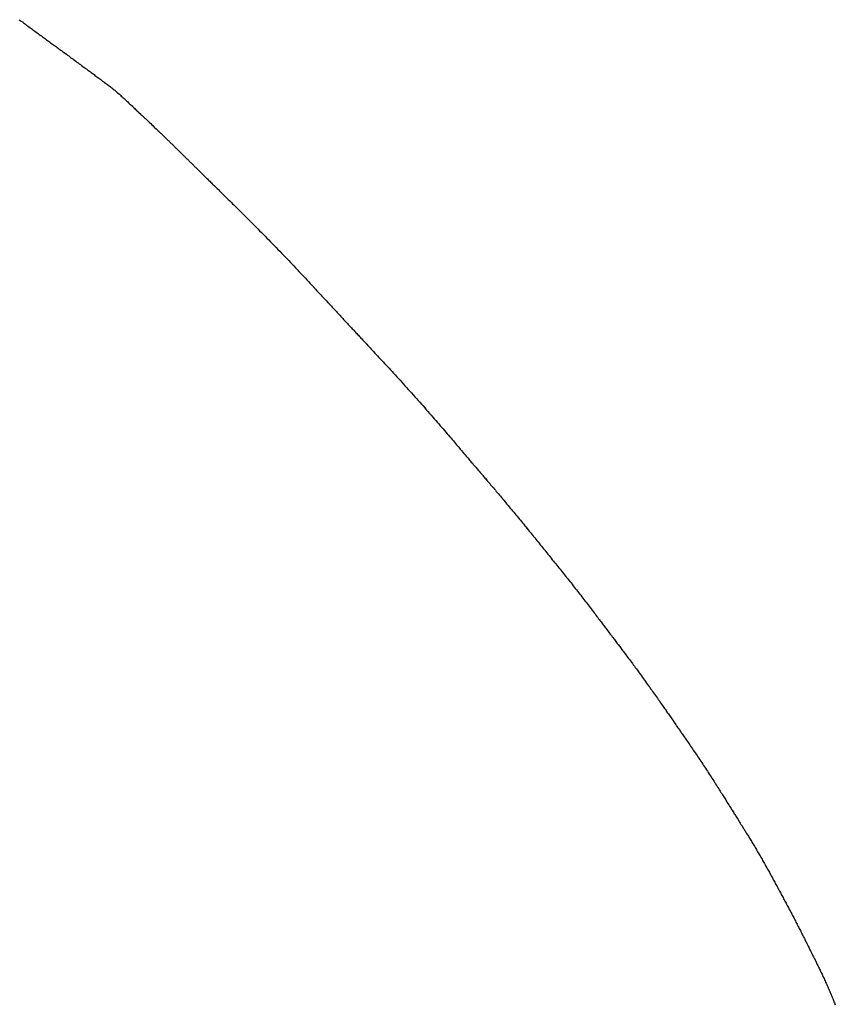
# Model space of a CAD drawing. Header units: millimetres. Extents: x -4577 to 1032787, y -66234 to 201209.
# Tile 111 of 256: x 3772.942 to 3773.89, y -8938.216 to -8937.073. Entities that reach past the tile are written whole.
import ezdxf

# ---------------------------------------------------------------- set-up
doc = ezdxf.new("R2010")
doc.units = ezdxf.units.MM
doc.linetypes.add('510_5_2OG_ELT_1004$0$11-07-22_DS_2OG$0$AUSGEZOGEN', pattern=[0])
doc.layers.add('510_5_2OG_ELT_1004$0$11-07-22_DS_2OG$0$EBENE_1', color=8, linetype='510_5_2OG_ELT_1004$0$11-07-22_DS_2OG$0$AUSGEZOGEN')

# ---------------------------------------------------------------- blocks, each defined once
blk = doc.blocks.new('510_5_2OG_ELT_1004')
at = {"layer": '510_5_2OG_ELT_1004$0$11-07-22_DS_2OG$0$EBENE_1'}
blk.add_lwpolyline([(3772.9417, -8937.0226), (3772.9429, -8937.0234), (3772.9441, -8937.0243), (3772.9454, -8937.0252), (3772.9466, -8937.0261), (3772.9478, -8937.027), (3772.949, -8937.0279), (3772.9503, -8937.0288), (3772.9515, -8937.0297), (3772.9527, -8937.0306), (3772.954, -8937.0315), (3772.9552, -8937.0324), (3772.9564, -8937.0333), (3772.9577, -8937.0342), (3772.9589, -8937.0351), (3772.9601, -8937.036), (3772.9614, -8937.0369), (3772.9626, -8937.0378), (3772.9638, -8937.0387), (3772.9651, -8937.0396), (3772.9663, -8937.0405), (3772.9675, -8937.0414), (3772.9688, -8937.0423), (3772.97, -8937.0432), (3772.9712, -8937.0441), (3772.9724, -8937.0449), (3772.9736, -8937.0458), (3772.9748, -8937.0467), (3772.9759, -8937.0475), (3772.9771, -8937.0484), (3772.9783, -8937.0493), (3772.9794, -8937.0501), (3772.9805, -8937.0509), (3772.9816, -8937.0517), (3772.9827, -8937.0525), (3772.9838, -8937.0533), (3772.9849, -8937.0541), (3772.9859, -8937.0549), (3772.9869, -8937.0556), (3772.9879, -8937.0564), (3772.9889, -8937.0571), (3772.9899, -8937.0578), (3772.9908, -8937.0585), (3772.9917, -8937.0591), (3772.9926, -8937.0598), (3772.9934, -8937.0604), (3772.9951, -8937.0616), (3772.9966, -8937.0627), (3772.998, -8937.0637), (3772.9993, -8937.0647), (3773.0004, -8937.0656), (3773.0015, -8937.0664), (3773.0026, -8937.0671), (3773.0035, -8937.0678), (3773.0044, -8937.0685), (3773.006, -8937.0697), (3773.0075, -8937.0708), (3773.0088, -8937.0718), (3773.0102, -8937.0727), (3773.0115, -8937.0737), (3773.0129, -8937.0747), (3773.0143, -8937.0758), (3773.0157, -8937.0768), (3773.0181, -8937.0786), (3773.0189, -8937.0792), (3773.0198, -8937.0798), (3773.0206, -8937.0804), (3773.0216, -8937.0811), (3773.0225, -8937.0818), (3773.0235, -8937.0825), (3773.0245, -8937.0833), (3773.0255, -8937.084), (3773.0265, -8937.0848), (3773.0276, -8937.0856), (3773.0287, -8937.0864), (3773.0298, -8937.0872), (3773.0309, -8937.088), (3773.032, -8937.0888), (3773.0331, -8937.0896), (3773.0342, -8937.0905), (3773.0354, -8937.0913), (3773.0365, -8937.0921), (3773.0376, -8937.093), (3773.0387, -8937.0938), (3773.0399, -8937.0947), (3773.041, -8937.0955), (3773.0421, -8937.0963), (3773.0432, -8937.0971), (3773.0443, -8937.0979), (3773.0453, -8937.0987), (3773.0464, -8937.0995), (3773.0474, -8937.1003), (3773.0484, -8937.1011), (3773.0493, -8937.1018), (3773.0502, -8937.1025), (3773.0511, -8937.1032), (3773.052, -8937.1039), (3773.0528, -8937.1046), (3773.0543, -8937.1058), (3773.0557, -8937.107), (3773.057, -8937.1081), (3773.0582, -8937.1092), (3773.0594, -8937.1102), (3773.0604, -8937.1112), (3773.0615, -8937.1122), (3773.0626, -8937.1132), (3773.0637, -8937.1142), (3773.0647, -8937.1152), (3773.0658, -8937.1162), (3773.0668, -8937.1172), (3773.0678, -8937.1181), (3773.0689, -8937.1191), (3773.0699, -8937.1201), (3773.0709, -8937.121), (3773.0719, -8937.1219), (3773.0728, -8937.1228), (3773.0738, -8937.1237), (3773.0747, -8937.1246), (3773.0757, -8937.1255), (3773.0766, -8937.1264), (3773.0776, -8937.1273), (3773.0786, -8937.1283), (3773.0797, -8937.1293), (3773.0808, -8937.1304), (3773.0829, -8937.1323), (3773.0836, -8937.133), (3773.0845, -8937.1338), (3773.0854, -8937.1346), (3773.0863, -8937.1355), (3773.0873, -8937.1365), (3773.0884, -8937.1375), (3773.0895, -8937.1385), (3773.0907, -8937.1397), (3773.0919, -8937.1408), (3773.0932, -8937.142), (3773.0945, -8937.1433), (3773.0959, -8937.1446), (3773.0973, -8937.1459), (3773.0987, -8937.1472), (3773.1008, -8937.1493), (3773.1016, -8937.15), (3773.1023, -8937.1507), (3773.103, -8937.1513), (3773.1038, -8937.1521), (3773.1045, -8937.1528), (3773.1052, -8937.1535), (3773.106, -8937.1542), (3773.1067, -8937.1549), (3773.1074, -8937.1556), (3773.1082, -8937.1563), (3773.1089, -8937.157), (3773.1096, -8937.1577), (3773.1103, -8937.1584), (3773.1111, -8937.1591), (3773.1118, -8937.1598), (3773.1125, -8937.1605), (3773.1133, -8937.1612), (3773.114, -8937.162), (3773.1147, -8937.1627), (3773.1155, -8937.1634), (3773.1162, -8937.1641), (3773.1169, -8937.1648), (3773.1176, -8937.1655), (3773.1184, -8937.1662), (3773.1191, -8937.1669), (3773.1198, -8937.1676), (3773.1206, -8937.1684), (3773.1213, -8937.1691), (3773.122, -8937.1698), (3773.1227, -8937.1705), (3773.1235, -8937.1712), (3773.1242, -8937.1719), (3773.1249, -8937.1726), (3773.1256, -8937.1733), (3773.1264, -8937.1741), (3773.1271, -8937.1748), (3773.1278, -8937.1755), (3773.1285, -8937.1762), (3773.1293, -8937.1769), (3773.13, -8937.1776), (3773.1307, -8937.1783), (3773.1314, -8937.179), (3773.1322, -8937.1798), (3773.1329, -8937.1805), (3773.1336, -8937.1812), (3773.1343, -8937.1819), (3773.1351, -8937.1826), (3773.1358, -8937.1833), (3773.1365, -8937.184), (3773.1372, -8937.1847), (3773.1379, -8937.1854), (3773.1387, -8937.1862), (3773.1394, -8937.1869), (3773.1401, -8937.1876), (3773.1408, -8937.1883), (3773.1416, -8937.189), (3773.1423, -8937.1897), (3773.143, -8937.1904), (3773.1437, -8937.1911), (3773.1445, -8937.1918), (3773.1452, -8937.1926), (3773.1459, -8937.1933), (3773.1466, -8937.194), (3773.1474, -8937.1947), (3773.1481, -8937.1954), (3773.1488, -8937.1961), (3773.1495, -8937.1968), (3773.1502, -8937.1975), (3773.151, -8937.1982), (3773.1517, -8937.199), (3773.1524, -8937.1997), (3773.1532, -8937.2004), (3773.1539, -8937.2011), (3773.1547, -8937.2019), (3773.1555, -8937.2026), (3773.1562, -8937.2034), (3773.157, -8937.2042), (3773.1578, -8937.205), (3773.1587, -8937.2058), (3773.1595, -8937.2066), (3773.1604, -8937.2075), (3773.1613, -8937.2084), (3773.1622, -8937.2093), (3773.1631, -8937.2102), (3773.1641, -8937.2112), (3773.1651, -8937.2121), (3773.1661, -8937.2132), (3773.1672, -8937.2142), (3773.1683, -8937.2153), (3773.1694, -8937.2164), (3773.1706, -8937.2175), (3773.1718, -8937.2187), (3773.1731, -8937.2199), (3773.1743, -8937.2212), (3773.1757, -8937.2225), (3773.1771, -8937.2239), (3773.1785, -8937.2253), (3773.18, -8937.2267), (3773.1815, -8937.2282), (3773.183, -8937.2298), (3773.1846, -8937.2313), (3773.1863, -8937.233), (3773.188, -8937.2346), (3773.1897, -8937.2363), (3773.1915, -8937.2381), (3773.1933, -8937.2398), (3773.1951, -8937.2416), (3773.197, -8937.2435), (3773.1988, -8937.2453), (3773.2008, -8937.2472), (3773.2027, -8937.2492), (3773.2047, -8937.2511), (3773.2067, -8937.2531), (3773.2087, -8937.2551), (3773.2107, -8937.2572), (3773.2128, -8937.2592), (3773.2148, -8937.2613), (3773.2169, -8937.2634), (3773.219, -8937.2655), (3773.2211, -8937.2676), (3773.2232, -8937.2697), (3773.2253, -8937.2718), (3773.2274, -8937.274), (3773.2296, -8937.2762), (3773.2317, -8937.2783), (3773.2338, -8937.2805), (3773.2359, -8937.2827), (3773.2381, -8937.2849), (3773.2402, -8937.2871), (3773.2423, -8937.2893), (3773.2444, -8937.2914), (3773.2465, -8937.2936), (3773.2486, -8937.2958), (3773.2506, -8937.298), (3773.2527, -8937.3001), (3773.2548, -8937.3023), (3773.2568, -8937.3044), (3773.2588, -8937.3065), (3773.2608, -8937.3086), (3773.2628, -8937.3107), (3773.2647, -8937.3128), (3773.2667, -8937.3149), (3773.2686, -8937.3169), (3773.2705, -8937.3189), (3773.2723, -8937.3209), (3773.2742, -8937.3228), (3773.276, -8937.3248), (3773.2777, -8937.3267), (3773.2795, -8937.3285), (3773.2812, -8937.3304), (3773.2829, -8937.3322), (3773.2845, -8937.3339), (3773.2861, -8937.3357), (3773.2877, -8937.3373), (3773.2892, -8937.339), (3773.2907, -8937.3406), (3773.2921, -8937.3421), (3773.2935, -8937.3436), (3773.2949, -8937.3451), (3773.2962, -8937.3465), (3773.2975, -8937.3479), (3773.2987, -8937.3492), (3773.2999, -8937.3505), (3773.3011, -8937.3518), (3773.3022, -8937.353), (3773.3033, -8937.3542), (3773.3044, -8937.3553), (3773.3054, -8937.3564), (3773.3065, -8937.3575), (3773.3075, -8937.3586), (3773.3084, -8937.3596), (3773.3094, -8937.3606), (3773.3103, -8937.3616), (3773.3112, -8937.3626), (3773.3121, -8937.3635), (3773.3129, -8937.3645), (3773.3138, -8937.3654), (3773.3146, -8937.3663), (3773.3154, -8937.3672), (3773.3162, -8937.368), (3773.317, -8937.3689), (3773.3178, -8937.3697), (3773.3186, -8937.3706), (3773.3194, -8937.3714), (3773.3201, -8937.3722), (3773.3209, -8937.3731), (3773.3217, -8937.3739), (3773.3224, -8937.3747), (3773.3232, -8937.3755), (3773.324, -8937.3764), (3773.3248, -8937.3772), (3773.3255, -8937.378), (3773.3263, -8937.3789), (3773.3271, -8937.3797), (3773.3279, -8937.3806), (3773.3287, -8937.3815), (3773.3296, -8937.3824), (3773.3304, -8937.3833), (3773.3313, -8937.3842), (3773.3321, -8937.3851), (3773.333, -8937.3861), (3773.3339, -8937.3871), (3773.3349, -8937.3881), (3773.3358, -8937.3891), (3773.3368, -8937.3901), (3773.3378, -8937.3912), (3773.3388, -8937.3923), (3773.3398, -8937.3934), (3773.3409, -8937.3946), (3773.342, -8937.3958), (3773.3432, -8937.397), (3773.3443, -8937.3983), (3773.3455, -8937.3995), (3773.3468, -8937.4009), (3773.348, -8937.4022), (3773.3494, -8937.4037), (3773.3507, -8937.4051), (3773.3521, -8937.4066), (3773.3535, -8937.4081), (3773.355, -8937.4097), (3773.3565, -8937.4113), (3773.358, -8937.413), (3773.3596, -8937.4147), (3773.3612, -8937.4164), (3773.3628, -8937.4181), (3773.3645, -8937.4199), (3773.3662, -8937.4217), (3773.3679, -8937.4236), (3773.3696, -8937.4255), (3773.3714, -8937.4274), (3773.3731, -8937.4293), (3773.3749, -8937.4313), (3773.3767, -8937.4332), (3773.3786, -8937.4352), (3773.3804, -8937.4373), (3773.3823, -8937.4393), (3773.3842, -8937.4414), (3773.3861, -8937.4434), (3773.388, -8937.4455), (3773.3899, -8937.4476), (3773.3918, -8937.4497), (3773.3937, -8937.4519), (3773.3956, -8937.454), (3773.3975, -8937.4561), (3773.3995, -8937.4583), (3773.4014, -8937.4604), (3773.4033, -8937.4626), (3773.4052, -8937.4648), (3773.4072, -8937.4669), (3773.4091, -8937.4691), (3773.411, -8937.4712), (3773.4129, -8937.4734), (3773.4147, -8937.4755), (3773.4166, -8937.4777), (3773.4185, -8937.4798), (3773.4203, -8937.4819), (3773.4221, -8937.484), (3773.4239, -8937.486), (3773.4257, -8937.4881), (3773.4275, -8937.4901), (3773.4292, -8937.4921), (3773.4309, -8937.4941), (3773.4326, -8937.496), (3773.4342, -8937.4979), (3773.4358, -8937.4998), (3773.4374, -8937.5016), (3773.4389, -8937.5034), (3773.4405, -8937.5052), (3773.4419, -8937.5069), (3773.4434, -8937.5086), (3773.4447, -8937.5102), (3773.4461, -8937.5118), (3773.4474, -8937.5133), (3773.4486, -8937.5148), (3773.4498, -8937.5162), (3773.451, -8937.5176), (3773.4521, -8937.5188), (3773.4532, -8937.5201), (3773.4542, -8937.5213), (3773.4551, -8937.5224), (3773.456, -8937.5234), (3773.4569, -8937.5244), (3773.4577, -8937.5254), (3773.4584, -8937.5263), (3773.4592, -8937.5271), (3773.4599, -8937.5279), (3773.4611, -8937.5294), (3773.4623, -8937.5308), (3773.4633, -8937.5319), (3773.4642, -8937.533), (3773.465, -8937.534), (3773.4657, -8937.5348), (3773.467, -8937.5363), (3773.4682, -8937.5377), (3773.4693, -8937.539), (3773.4711, -8937.5411), (3773.4718, -8937.5419), (3773.4725, -8937.5427), (3773.4733, -8937.5437), (3773.4741, -8937.5447), (3773.4751, -8937.5458), (3773.4761, -8937.547), (3773.4772, -8937.5483), (3773.4784, -8937.5497), (3773.4791, -8937.5505), (3773.4798, -8937.5513), (3773.4805, -8937.5521), (3773.4812, -8937.553), (3773.482, -8937.5539), (3773.4828, -8937.5549), (3773.4837, -8937.5559), (3773.4846, -8937.5569), (3773.4855, -8937.558), (3773.4864, -8937.5591), (3773.4874, -8937.5602), (3773.4884, -8937.5614), (3773.4894, -8937.5626), (3773.4905, -8937.5638), (3773.4915, -8937.5651), (3773.4926, -8937.5664), (3773.4938, -8937.5677), (3773.4949, -8937.5691), (3773.496, -8937.5704), (3773.4972, -8937.5718), (3773.4984, -8937.5732), (3773.4996, -8937.5747), (3773.5009, -8937.5761), (3773.5021, -8937.5776), (3773.5033, -8937.5791), (3773.5046, -8937.5805), (3773.5059, -8937.5821), (3773.5071, -8937.5836), (3773.5084, -8937.5851), (3773.5097, -8937.5866), (3773.511, -8937.5882), (3773.5123, -8937.5897), (3773.5136, -8937.5913), (3773.5149, -8937.5929), (3773.5162, -8937.5944), (3773.5175, -8937.596), (3773.5188, -8937.5976), (3773.5201, -8937.5991), (3773.5214, -8937.6007), (3773.5227, -8937.6023), (3773.524, -8937.6039), (3773.5253, -8937.6054), (3773.5266, -8937.607), (3773.5278, -8937.6086), (3773.5291, -8937.6102), (3773.5304, -8937.6117), (3773.5317, -8937.6133), (3773.533, -8937.6149), (3773.5343, -8937.6165), (3773.5356, -8937.618), (3773.5368, -8937.6196), (3773.5381, -8937.6212), (3773.5394, -8937.6228), (3773.5407, -8937.6244), (3773.542, -8937.626), (3773.5432, -8937.6275), (3773.5445, -8937.6291), (3773.5458, -8937.6307), (3773.5471, -8937.6323), (3773.5484, -8937.6339), (3773.5496, -8937.6355), (3773.5509, -8937.637), (3773.5522, -8937.6386), (3773.5535, -8937.6402), (3773.5547, -8937.6418), (3773.556, -8937.6434), (3773.5573, -8937.645), (3773.5586, -8937.6465), (3773.5599, -8937.6481), (3773.5611, -8937.6497), (3773.5624, -8937.6513), (3773.5637, -8937.6529), (3773.565, -8937.6545), (3773.5662, -8937.6561), (3773.5675, -8937.6576), (3773.5688, -8937.6592), (3773.5701, -8937.6608), (3773.5713, -8937.6624), (3773.5726, -8937.664), (3773.5739, -8937.6656), (3773.5752, -8937.6672), (3773.5764, -8937.6688), (3773.5777, -8937.6704), (3773.579, -8937.672), (3773.5802, -8937.6735), (3773.5815, -8937.6751), (3773.5828, -8937.6767), (3773.584, -8937.6783), (3773.5853, -8937.6799), (3773.5865, -8937.6815), (3773.5878, -8937.6831), (3773.5891, -8937.6847), (3773.5903, -8937.6863), (3773.5916, -8937.6879), (3773.5928, -8937.6895), (3773.5941, -8937.6911), (3773.5953, -8937.6927), (3773.5966, -8937.6943), (3773.5978, -8937.6959), (3773.599, -8937.6975), (3773.6003, -8937.6991), (3773.6015, -8937.7007), (3773.6027, -8937.7023), (3773.6039, -8937.7038), (3773.605, -8937.7053), (3773.6062, -8937.7069), (3773.6074, -8937.7084), (3773.6085, -8937.7098), (3773.6096, -8937.7113), (3773.6107, -8937.7127), (3773.6118, -8937.7141), (3773.6128, -8937.7155), (3773.6138, -8937.7169), (3773.6148, -8937.7182), (3773.6158, -8937.7194), (3773.6167, -8937.7207), (3773.6177, -8937.7219), (3773.6185, -8937.7231), (3773.6194, -8937.7242), (3773.6202, -8937.7253), (3773.621, -8937.7263), (3773.6218, -8937.7273), (3773.6225, -8937.7283), (3773.6231, -8937.7292), (3773.6244, -8937.7308), (3773.6255, -8937.7322), (3773.6264, -8937.7335), (3773.6272, -8937.7345), (3773.6284, -8937.7362), (3773.6298, -8937.7379), (3773.6308, -8937.7393), (3773.6315, -8937.7402), (3773.6325, -8937.7416), (3773.6332, -8937.7425), (3773.634, -8937.7435), (3773.6349, -8937.7448), (3773.6366, -8937.747), (3773.6372, -8937.7478), (3773.6379, -8937.7487), (3773.6386, -8937.7497), (3773.6394, -8937.7507), (3773.6402, -8937.7517), (3773.641, -8937.7528), (3773.6418, -8937.754), (3773.6427, -8937.7551), (3773.6436, -8937.7564), (3773.6446, -8937.7576), (3773.6456, -8937.7589), (3773.6465, -8937.7602), (3773.6476, -8937.7616), (3773.6486, -8937.763), (3773.6497, -8937.7644), (3773.6507, -8937.7658), (3773.6518, -8937.7673), (3773.6529, -8937.7688), (3773.6541, -8937.7703), (3773.6552, -8937.7719), (3773.6564, -8937.7734), (3773.6575, -8937.775), (3773.6587, -8937.7766), (3773.6599, -8937.7782), (3773.6611, -8937.7798), (3773.6623, -8937.7815), (3773.6635, -8937.7831), (3773.6647, -8937.7847), (3773.6659, -8937.7864), (3773.6671, -8937.788), (3773.6683, -8937.7897), (3773.6694, -8937.7913), (3773.6706, -8937.793), (3773.6718, -8937.7946), (3773.673, -8937.7963), (3773.6742, -8937.7979), (3773.6753, -8937.7995), (3773.6765, -8937.8012), (3773.6776, -8937.8028), (3773.6787, -8937.8043), (3773.6798, -8937.8059), (3773.6809, -8937.8074), (3773.682, -8937.809), (3773.6831, -8937.8105), (3773.6841, -8937.8119), (3773.6851, -8937.8134), (3773.6861, -8937.8148), (3773.6871, -8937.8162), (3773.688, -8937.8176), (3773.689, -8937.8189), (3773.6899, -8937.8202), (3773.6907, -8937.8214), (3773.6916, -8937.8226), (3773.6924, -8937.8238), (3773.6932, -8937.8249), (3773.6939, -8937.826), (3773.6946, -8937.827), (3773.6953, -8937.828), (3773.696, -8937.8289), (3773.6971, -8937.8306), (3773.6982, -8937.8321), (3773.6991, -8937.8334), (3773.6998, -8937.8345), (3773.701, -8937.8362), (3773.7024, -8937.8382), (3773.7038, -8937.8402), (3773.7047, -8937.8415), (3773.7052, -8937.8423), (3773.7059, -8937.8433), (3773.7067, -8937.8445), (3773.7077, -8937.8458), (3773.7088, -8937.8474), (3773.7093, -8937.8482), (3773.71, -8937.8491), (3773.7106, -8937.8501), (3773.7113, -8937.8511), (3773.7121, -8937.8521), (3773.7128, -8937.8532), (3773.7136, -8937.8544), (3773.7144, -8937.8556), (3773.7153, -8937.8568), (3773.7162, -8937.8581), (3773.7171, -8937.8594), (3773.718, -8937.8607), (3773.7189, -8937.8621), (3773.7199, -8937.8635), (3773.7208, -8937.8649), (3773.7218, -8937.8663), (3773.7229, -8937.8678), (3773.7239, -8937.8693), (3773.7249, -8937.8709), (3773.726, -8937.8724), (3773.727, -8937.874), (3773.7281, -8937.8756), (3773.7292, -8937.8772), (3773.7303, -8937.8788), (3773.7314, -8937.8804), (3773.7325, -8937.882), (3773.7336, -8937.8837), (3773.7347, -8937.8853), (3773.7358, -8937.887), (3773.7369, -8937.8887), (3773.738, -8937.8903), (3773.739, -8937.892), (3773.7401, -8937.8937), (3773.7412, -8937.8953), (3773.7423, -8937.897), (3773.7434, -8937.8986), (3773.7444, -8937.9003), (3773.7455, -8937.9019), (3773.7465, -8937.9035), (3773.7475, -8937.9051), (3773.7486, -8937.9067), (3773.7496, -8937.9083), (3773.7506, -8937.9098), (3773.7515, -8937.9114), (3773.7525, -8937.9129), (3773.7534, -8937.9144), (3773.7544, -8937.9158), (3773.7553, -8937.9173), (3773.7562, -8937.9187), (3773.757, -8937.92), (3773.7579, -8937.9214), (3773.7587, -8937.9227), (3773.7595, -8937.924), (3773.7603, -8937.9252), (3773.761, -8937.9264), (3773.7618, -8937.9276), (3773.7625, -8937.9287), (3773.7631, -8937.9298), (3773.7638, -8937.9308), (3773.7644, -8937.9318), (3773.765, -8937.9327), (3773.7661, -8937.9345), (3773.767, -8937.936), (3773.7679, -8937.9374), (3773.7687, -8937.9387), (3773.7694, -8937.9398), (3773.77, -8937.9407), (3773.771, -8937.9424), (3773.7719, -8937.9437), (3773.7725, -8937.9448), (3773.7731, -8937.9457), (3773.7737, -8937.9467), (3773.7743, -8937.9476), (3773.775, -8937.9487), (3773.7758, -8937.95), (3773.7768, -8937.9516), (3773.7773, -8937.9525), (3773.778, -8937.9535), (3773.7787, -8937.9546), (3773.7794, -8937.9558), (3773.7802, -8937.9571), (3773.7812, -8937.9586), (3773.7827, -8937.961), (3773.7832, -8937.9619), (3773.7838, -8937.9628), (3773.7844, -8937.9637), (3773.785, -8937.9647), (3773.7856, -8937.9656), (3773.7862, -8937.9666), (3773.7868, -8937.9677), (3773.7875, -8937.9687), (3773.7881, -8937.9698), (3773.7888, -8937.9709), (3773.7895, -8937.972), (3773.7902, -8937.9731), (3773.7909, -8937.9742), (3773.7916, -8937.9754), (3773.7923, -8937.9766), (3773.793, -8937.9777), (3773.7937, -8937.9789), (3773.7944, -8937.9801), (3773.7952, -8937.9813), (3773.7959, -8937.9826), (3773.7966, -8937.9838), (3773.7974, -8937.985), (3773.7981, -8937.9863), (3773.7988, -8937.9875), (3773.7996, -8937.9888), (3773.8003, -8937.99), (3773.801, -8937.9913), (3773.8018, -8937.9925), (3773.8025, -8937.9938), (3773.8032, -8937.9951), (3773.8039, -8937.9963), (3773.8047, -8937.9976), (3773.8054, -8937.9989), (3773.8061, -8938.0001), (3773.8068, -8938.0014), (3773.8075, -8938.0027), (3773.8082, -8938.0039), (3773.8089, -8938.0052), (3773.8097, -8938.0065), (3773.8104, -8938.0077), (3773.8111, -8938.009), (3773.8118, -8938.0103), (3773.8125, -8938.0116), (3773.8132, -8938.0128), (3773.8139, -8938.0141), (3773.8146, -8938.0154), (3773.8153, -8938.0167), (3773.816, -8938.0179), (3773.8167, -8938.0192), (3773.8174, -8938.0205), (3773.8181, -8938.0218), (3773.8187, -8938.023), (3773.8194, -8938.0243), (3773.8201, -8938.0256), (3773.8208, -8938.0269), (3773.8215, -8938.0282), (3773.8222, -8938.0294), (3773.8229, -8938.0307), (3773.8236, -8938.032), (3773.8243, -8938.0333), (3773.825, -8938.0345), (3773.8257, -8938.0358), (3773.8264, -8938.0371), (3773.8271, -8938.0384), (3773.8278, -8938.0397), (3773.8285, -8938.0409), (3773.8292, -8938.0422), (3773.8298, -8938.0435), (3773.8305, -8938.0448), (3773.8312, -8938.0461), (3773.8319, -8938.0473), (3773.8326, -8938.0486), (3773.8333, -8938.0499), (3773.834, -8938.0512), (3773.8347, -8938.0525), (3773.8353, -8938.0538), (3773.836, -8938.055), (3773.8367, -8938.0563), (3773.8374, -8938.0576), (3773.8381, -8938.0589), (3773.8388, -8938.0602), (3773.8394, -8938.0615), (3773.8401, -8938.0628), (3773.8408, -8938.064), (3773.8415, -8938.0653), (3773.8421, -8938.0666), (3773.8428, -8938.0679), (3773.8435, -8938.0692), (3773.8441, -8938.0705), (3773.8448, -8938.0718), (3773.8455, -8938.073), (3773.8461, -8938.0743), (3773.8468, -8938.0756), (3773.8474, -8938.0768), (3773.848, -8938.0781), (3773.8487, -8938.0793), (3773.8493, -8938.0805), (3773.8499, -8938.0817), (3773.8505, -8938.0829), (3773.8511, -8938.0841), (3773.8517, -8938.0852), (3773.8522, -8938.0864), (3773.8528, -8938.0875), (3773.8533, -8938.0886), (3773.8539, -8938.0896), (3773.8544, -8938.0906), (3773.8549, -8938.0916), (3773.8554, -8938.0926), (3773.8558, -8938.0936), (3773.8567, -8938.0953), (3773.8575, -8938.097), (3773.8583, -8938.0985), (3773.8589, -8938.0998), (3773.8595, -8938.1009), (3773.8604, -8938.1028), (3773.8611, -8938.1041), (3773.8618, -8938.1055), (3773.8629, -8938.1078), (3773.8639, -8938.1099), (3773.8644, -8938.1108), (3773.865, -8938.1119), (3773.8656, -8938.1132), (3773.8663, -8938.1146), (3773.8675, -8938.1171), (3773.868, -8938.118), (3773.8684, -8938.1189), (3773.8689, -8938.1199), (3773.8694, -8938.1209), (3773.8699, -8938.1219), (3773.8704, -8938.123), (3773.871, -8938.1241), (3773.8715, -8938.1252), (3773.8721, -8938.1263), (3773.8726, -8938.1275), (3773.8732, -8938.1287), (3773.8738, -8938.1299), (3773.8744, -8938.1311), (3773.8749, -8938.1324), (3773.8755, -8938.1337), (3773.8761, -8938.1349), (3773.8767, -8938.1362), (3773.8774, -8938.1375), (3773.878, -8938.1389), (3773.8786, -8938.1402), (3773.8792, -8938.1415), (3773.8798, -8938.1429), (3773.8804, -8938.1443), (3773.881, -8938.1456), (3773.8816, -8938.147), (3773.8822, -8938.1483), (3773.8828, -8938.1497), (3773.8834, -8938.1511), (3773.884, -8938.1524), (3773.8845, -8938.1538), (3773.8851, -8938.1552), (3773.8857, -8938.1565), (3773.8862, -8938.1578), (3773.8868, -8938.1592), (3773.8873, -8938.1605), (3773.8878, -8938.1618), (3773.8883, -8938.1631), (3773.8889, -8938.1643), (3773.8894, -8938.1656), (3773.8898, -8938.1668)], dxfattribs=at)

msp = doc.modelspace()

# ---------------------------------------------------------------- block references
msp.add_blockref('510_5_2OG_ELT_1004', (0, -0.0503))

doc.saveas('drawing.dxf')
